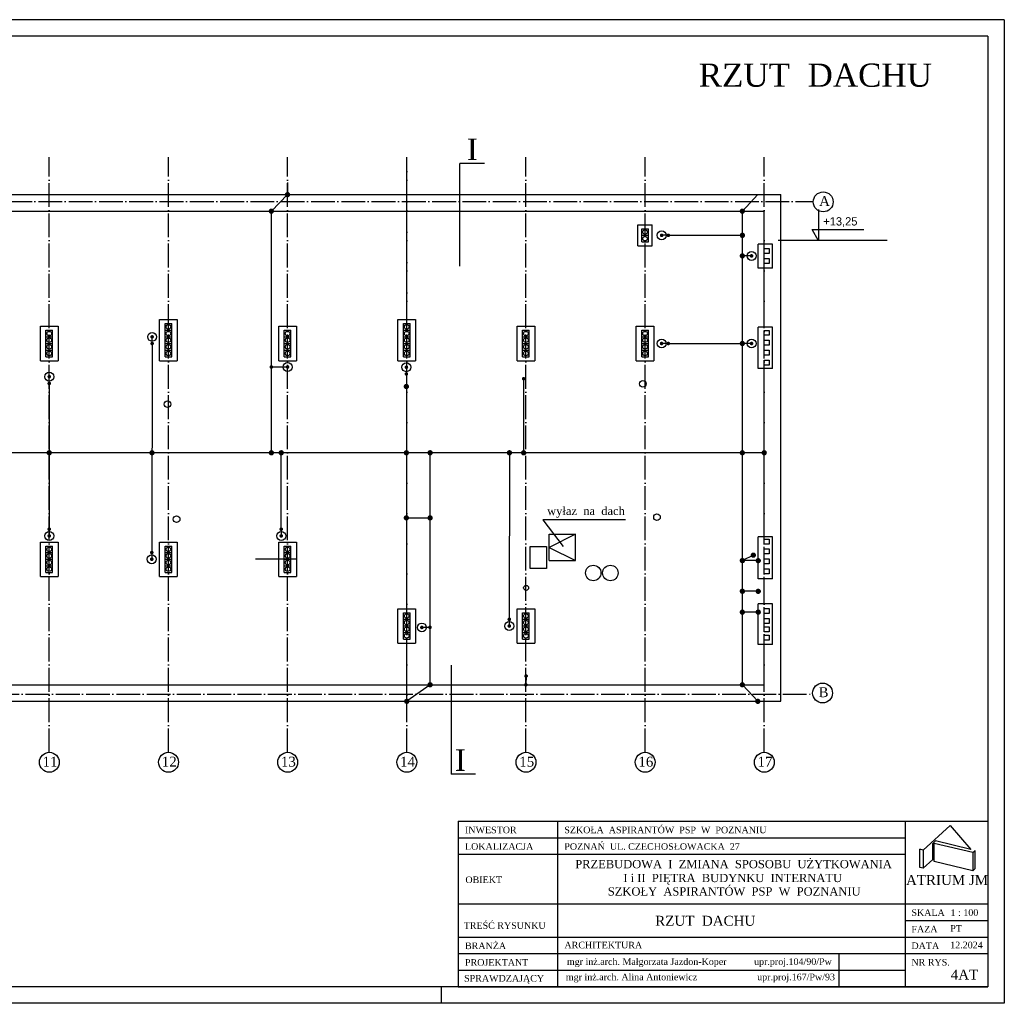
# Model space of a CAD drawing. Extents: x -4334 to 79223, y -1882 to 29514.
# Tile 12 of 60: x 34138 to 37113, y 15447 to 18417. Entities that reach past the tile are written whole.
import ezdxf

# ---------------------------------------------------------------- set-up
doc = ezdxf.new("R2010")
doc.units = 0
doc.header["$MEASUREMENT"] = 0
doc.linetypes.add('ACAD_ISO04W100', pattern=[30.5, 24, -3, 0.5, -3])
for name, color, linetype in [('CIENKIE', 251, 'CONTINUOUS'), ('NAPIS', 251, 'CONTINUOUS'), ('OSIE', 251, 'ACAD_ISO04W100'), ('SCIANY', 251, 'CONTINUOUS'), ('urzadzenia', 251, 'CONTINUOUS'), ('URZĄDZENIA', 251, 'CONTINUOUS')]:
    doc.layers.add(name, color=color, linetype=linetype)
doc.styles.add('NEWROMAN', font='TIMES.TTF')

# ---------------------------------------------------------------- blocks, each defined once
blk = doc.blocks.new('A$C248E5184')
at = {"layer": 'CIENKIE', "ltscale": 3}
for p, q in [((7665.1, 2970), (0, 2970)), ((7665.1, 2970), (7665.1, 0)), ((7615.1, 2920), (400, 2920)), ((7615.1, 2920), (7615.1, 50)), ((1129.7, 2441.8), (6989.7, 2441.8)), ((6989.7, 911.8), (6989.7, 2441.8)), ((6989.7, 911.8), (6989.7, 2411.8)), ((1179.7, 2391.8), (6939.7, 2391.8)), ((6939.7, 2291.8), (6939.7, 2391.8)), ((7103.7, 2397.1), (7103.7, 2302.6)), ((6557.7, 2350.9), (6601.7, 2350.9)), ((6557.7, 2286.9), (6557.7, 2350.9)), ((6601.7, 2286.9), (6601.7, 2350.9)), ((6569.7, 2338.9), (6589.7, 2338.9)), ((6569.7, 2298.9), (6569.7, 2338.9)), ((6589.7, 2298.9), (6589.7, 2338.9)), ((7085.1, 2336.4), (7240.4, 2336.4)), ((7103.7, 2302.6), (7085.1, 2336.4)), ((6569.7, 2318.9), (6589.7, 2318.9)), ((6569.7, 2298.9), (6589.7, 2298.9)), ((6921.7, 2219.8), (6921.7, 2291.8)), ((6964.7, 2291.8), (6921.7, 2291.8)), ((6964.7, 2219.8), (6964.7, 2291.8)), ((6982.1, 2304.3), (7311.4, 2304.3)), ((6557.7, 2286.9), (6601.7, 2286.9)), ((6939.7, 2263.9), (6939.7, 2278.9)), ((6939.7, 2278.9), (6954.7, 2278.9)), ((6954.7, 2263.9), (6939.7, 2263.9)), ((6954.7, 2278.9), (6954.7, 2263.9)), ((6939.7, 2233.9), (6939.7, 2248.9)), ((6939.7, 2248.9), (6954.7, 2248.9)), ((6954.7, 2233.9), (6939.7, 2233.9)), ((6954.7, 2248.9), (6954.7, 2233.9)), ((6964.7, 2219.8), (6921.7, 2219.8)), ((6939.7, 2041.8), (6939.7, 2219.8)), ((5113.1, 2064.3), (5166.4, 2064.3)), ((5113.1, 1940.3), (5113.1, 2064.3)), ((5166.4, 2064.3), (5166.4, 1940.3)), ((5833.1, 2064.3), (5886.4, 2064.3)), ((5833.1, 1940.3), (5833.1, 2064.3)), ((5886.4, 2064.3), (5886.4, 1940.3)), ((4753.1, 2044.3), (4806.4, 2044.3)), ((4753.1, 1940.3), (4753.1, 2044.3)), ((4769.7, 2032.3), (4789.7, 2032.3)), ((4769.7, 1952.3), (4769.7, 2032.3)), ((4789.7, 1952.3), (4789.7, 2032.3)), ((4806.4, 2044.3), (4806.4, 1940.3)), ((5129.7, 2052.3), (5149.7, 2052.3)), ((5129.7, 1952.3), (5129.7, 2052.3)), ((5129.7, 2032.3), (5149.7, 2032.3)), ((5149.7, 1952.3), (5149.7, 2052.3)), ((5473.1, 2044.3), (5526.4, 2044.3)), ((5473.1, 1940.3), (5473.1, 2044.3)), ((5489.7, 2032.3), (5509.7, 2032.3)), ((5489.7, 1952.3), (5489.7, 2032.3)), ((5509.7, 1952.3), (5509.7, 2032.3)), ((5526.4, 2044.3), (5526.4, 1940.3)), ((5849.7, 2052.3), (5869.7, 2052.3)), ((5849.7, 1952.3), (5849.7, 2052.3)), ((5849.7, 2032.3), (5869.7, 2032.3)), ((5869.7, 1952.3), (5869.7, 2052.3)), ((6193.1, 2044.3), (6246.4, 2044.3)), ((6193.1, 1940.3), (6193.1, 2044.3)), ((6209.7, 2032.3), (6229.7, 2032.3)), ((6209.7, 1952.3), (6209.7, 2032.3)), ((6229.7, 1952.3), (6229.7, 2032.3)), ((6246.4, 2044.3), (6246.4, 1940.3)), ((6553.1, 2044.3), (6606.4, 2044.3)), ((6553.1, 1940.3), (6553.1, 2044.3)), ((6569.7, 2032.3), (6589.7, 2032.3)), ((6569.7, 1952.3), (6569.7, 2032.3)), ((6589.7, 1952.3), (6589.7, 2032.3)), ((6606.4, 2044.3), (6606.4, 1940.3)), ((6921.7, 1916.3), (6921.7, 2041.8)), ((6964.7, 2041.8), (6921.7, 2041.8)), ((6939.7, 2017), (6939.7, 2032)), ((6939.7, 2032), (6954.7, 2032)), ((6954.7, 2032), (6954.7, 2017)), ((6964.7, 1916.3), (6964.7, 2041.8)), ((4769.7, 2012.3), (4789.7, 2012.3)), ((5129.7, 2012.3), (5149.7, 2012.3)), ((5489.7, 2012.3), (5509.7, 2012.3)), ((5849.7, 2012.3), (5869.7, 2012.3)), ((6209.7, 2012.3), (6229.7, 2012.3)), ((6569.7, 2012.3), (6589.7, 2012.3)), ((6954.7, 2017), (6939.7, 2017)), ((6939.7, 1987), (6939.7, 2002)), ((6939.7, 2002), (6954.7, 2002)), ((6954.7, 2002), (6954.7, 1987)), ((4769.7, 1992.3), (4789.7, 1992.3)), ((4769.7, 1972.3), (4789.7, 1972.3)), ((5129.7, 1992.3), (5149.7, 1992.3)), ((5129.7, 1972.3), (5149.7, 1972.3)), ((5489.7, 1992.3), (5509.7, 1992.3)), ((5489.7, 1972.3), (5509.7, 1972.3)), ((5849.7, 1992.3), (5869.7, 1992.3)), ((5849.7, 1972.3), (5869.7, 1972.3)), ((6209.7, 1992.3), (6229.7, 1992.3)), ((6209.7, 1972.3), (6229.7, 1972.3)), ((6569.7, 1992.3), (6589.7, 1992.3)), ((6569.7, 1972.3), (6589.7, 1972.3)), ((6954.7, 1987), (6939.7, 1987)), ((6939.7, 1957), (6939.7, 1972)), ((6939.7, 1972), (6954.7, 1972)), ((6954.7, 1972), (6954.7, 1957)), ((4753.1, 1940.3), (4806.4, 1940.3)), ((4769.7, 1952.3), (4789.7, 1952.3)), ((5113.1, 1940.3), (5166.4, 1940.3)), ((5129.7, 1952.3), (5149.7, 1952.3)), ((5473.1, 1940.3), (5526.4, 1940.3)), ((5489.7, 1952.3), (5509.7, 1952.3)), ((5833.1, 1940.3), (5886.4, 1940.3)), ((5849.7, 1952.3), (5869.7, 1952.3)), ((6193.1, 1940.3), (6246.4, 1940.3)), ((6209.7, 1952.3), (6229.7, 1952.3)), ((6553.1, 1940.3), (6606.4, 1940.3)), ((6569.7, 1952.3), (6589.7, 1952.3)), ((6954.7, 1957), (6939.7, 1957)), ((6939.7, 1927), (6939.7, 1942)), ((6939.7, 1942), (6954.7, 1942)), ((6954.7, 1942), (6954.7, 1927)), ((6964.7, 1916.3), (6921.7, 1916.3)), ((6954.7, 1927), (6939.7, 1927)), ((6939.7, 1408.4), (6939.7, 1916.3)), ((4779.7, 1871.8), (4779.7, 1892.1)), ((6270.6, 1459.6), (6332.4, 1379.5)), ((6521.1, 1459.6), (6270.6, 1459.6)), ((4779.7, 1431.5), (4779.7, 1411.2)), ((6369.7, 1416.8), (6289.7, 1376.8)), ((6289.7, 1336.8), (6289.7, 1416.8)), ((6289.7, 1416.8), (6369.7, 1416.8)), ((6369.7, 1336.8), (6369.7, 1416.8)), ((6921.7, 1281.4), (6921.7, 1408.4)), ((6964.7, 1408.4), (6921.7, 1408.4)), ((6939.7, 1401.8), (6954.7, 1401.8)), ((6939.7, 1386.8), (6939.7, 1401.8)), ((6954.7, 1401.8), (6954.7, 1386.8)), ((6964.7, 1281.4), (6964.7, 1408.4)), ((4753.1, 1392.8), (4806.4, 1392.8)), ((4753.1, 1288.8), (4753.1, 1392.8)), ((4769.7, 1380.8), (4789.7, 1380.8)), ((4769.7, 1300.8), (4769.7, 1380.8)), ((4789.7, 1300.8), (4789.7, 1380.8)), ((4806.4, 1392.8), (4806.4, 1288.8)), ((5113.1, 1392.8), (5166.4, 1392.8)), ((5113.1, 1288.8), (5113.1, 1392.8)), ((5129.7, 1380.8), (5149.7, 1380.8)), ((5129.7, 1300.8), (5129.7, 1380.8)), ((5149.7, 1300.8), (5149.7, 1380.8)), ((5166.4, 1392.8), (5166.4, 1288.8)), ((5473.1, 1392.8), (5526.4, 1392.8)), ((5473.1, 1288.8), (5473.1, 1392.8)), ((5489.7, 1380.8), (5509.7, 1380.8)), ((5489.7, 1300.8), (5489.7, 1380.8)), ((5509.7, 1300.8), (5509.7, 1380.8)), ((5526.4, 1392.8), (5526.4, 1288.8)), ((6232.2, 1379.4), (6282.1, 1379.4)), ((6232.2, 1312.9), (6232.2, 1379.4)), ((6282.1, 1379.4), (6282.1, 1312.9)), ((6289.7, 1376.8), (6369.7, 1336.8)), ((6954.7, 1386.8), (6939.7, 1386.8)), ((6939.7, 1371.8), (6954.7, 1371.8)), ((6939.7, 1356.8), (6939.7, 1371.8)), ((6954.7, 1371.8), (6954.7, 1356.8)), ((4769.7, 1360.8), (4789.7, 1360.8)), ((4769.7, 1340.8), (4789.7, 1340.8)), ((5129.7, 1360.8), (5149.7, 1360.8)), ((5129.7, 1340.8), (5149.7, 1340.8)), ((5526.4, 1340.8), (5403.1, 1340.8)), ((5489.7, 1360.8), (5509.7, 1360.8)), ((5489.7, 1340.8), (5509.7, 1340.8)), ((6954.7, 1356.8), (6939.7, 1356.8)), ((6939.7, 1341.8), (6954.7, 1341.8)), ((6939.7, 1326.8), (6939.7, 1341.8)), ((6954.7, 1341.8), (6954.7, 1326.8)), ((4769.7, 1320.8), (4789.7, 1320.8)), ((5129.7, 1320.8), (5149.7, 1320.8)), ((5489.7, 1320.8), (5509.7, 1320.8)), ((6282.1, 1312.9), (6232.2, 1312.9)), ((6289.7, 1336.8), (6369.7, 1336.8)), ((6954.7, 1326.8), (6939.7, 1326.8)), ((6939.7, 1311.8), (6954.7, 1311.8)), ((6939.7, 1296.8), (6939.7, 1311.8)), ((6954.7, 1311.8), (6954.7, 1296.8)), ((4753.1, 1288.8), (4806.4, 1288.8)), ((4769.7, 1300.8), (4789.7, 1300.8)), ((5113.1, 1288.8), (5166.4, 1288.8)), ((5129.7, 1300.8), (5149.7, 1300.8)), ((5473.1, 1288.8), (5526.4, 1288.8)), ((5489.7, 1300.8), (5509.7, 1300.8)), ((6964.7, 1281.4), (6921.7, 1281.4)), ((6954.7, 1296.8), (6939.7, 1296.8)), ((6939.7, 1266.8), (6939.7, 1281.8)), ((6939.7, 1205.9), (6939.7, 1281.4)), ((6939.7, 1236.8), (6939.7, 1251.8)), ((5833.1, 1191.5), (5886.4, 1191.5)), ((5833.1, 1087.5), (5833.1, 1191.5)), ((5886.4, 1191.5), (5886.4, 1087.5)), ((6193.1, 1191.5), (6246.4, 1191.5)), ((6193.1, 1087.5), (6193.1, 1191.5)), ((6246.4, 1191.5), (6246.4, 1087.5)), ((6921.7, 1083.9), (6921.7, 1205.9)), ((6964.7, 1205.9), (6921.7, 1205.9)), ((6939.7, 1191.8), (6954.7, 1191.8)), ((6939.7, 1176.8), (6939.7, 1191.8)), ((6954.7, 1191.8), (6954.7, 1176.8)), ((6964.7, 1083.9), (6964.7, 1205.9)), ((5849.7, 1179.5), (5869.7, 1179.5)), ((5849.7, 1099.5), (5849.7, 1179.5)), ((5869.7, 1099.5), (5869.7, 1179.5)), ((6209.7, 1179.5), (6229.7, 1179.5)), ((6209.7, 1099.5), (6209.7, 1179.5)), ((6229.7, 1099.5), (6229.7, 1179.5)), ((6954.7, 1176.8), (6939.7, 1176.8)), ((6939.7, 1161.8), (6954.7, 1161.8)), ((6939.7, 1146.8), (6939.7, 1161.8)), ((6954.7, 1161.8), (6954.7, 1146.8)), ((5849.7, 1159.5), (5869.7, 1159.5)), ((5849.7, 1139.5), (5869.7, 1139.5)), ((6209.7, 1159.5), (6229.7, 1159.5)), ((6209.7, 1139.5), (6229.7, 1139.5)), ((6954.7, 1146.8), (6939.7, 1146.8)), ((6939.7, 1136.8), (6954.7, 1136.8)), ((6939.7, 1121.8), (6939.7, 1136.8)), ((6954.7, 1136.8), (6954.7, 1121.8)), ((5849.7, 1119.5), (5869.7, 1119.5)), ((6209.7, 1119.5), (6229.7, 1119.5)), ((6954.7, 1121.8), (6939.7, 1121.8)), ((6939.7, 1111.8), (6954.7, 1111.8)), ((6939.7, 1096.8), (6939.7, 1111.8)), ((6954.7, 1111.8), (6954.7, 1096.8)), ((5833.1, 1087.5), (5886.4, 1087.5)), ((5849.7, 1099.5), (5869.7, 1099.5)), ((6193.1, 1087.5), (6246.4, 1087.5)), ((6209.7, 1099.5), (6229.7, 1099.5)), ((6964.7, 1083.9), (6921.7, 1083.9)), ((6954.7, 1096.8), (6939.7, 1096.8)), ((6939.7, 961.8), (6939.7, 1083.9)), ((1179.7, 961.8), (6939.7, 961.8)), ((1129.7, 911.8), (6989.7, 911.8)), ((7615.1, 573.8), (7615.1, 73.8)), ((7615.1, 550), (7615.1, 50)), ((7419.7, 462.8), (7419.7, 407.8)), ((7569.7, 455), (7569.7, 400)), ((7569.7, 400), (7577.1, 406.7)), ((7615.1, 50), (400, 50)), ((5965.1, 0), (5965.1, 50)), ((7615.1, 50), (6015.1, 50)), ((6015.1, 50), (7615.1, 50)), ((7665.1, 0), (0, 0))]:
    blk.add_line(p, q, dxfattribs=at)
at = {"layer": 'CIENKIE'}
for p, q in [((6015.1, 550), (6015.1, 50)), ((6015.1, 550), (7615.1, 550)), ((6315.1, 550), (6315.1, 50)), ((7365.1, 550), (7365.1, 50)), ((7419.7, 462.8), (7501.4, 536.4)), ((7501.4, 536.4), (7563.9, 464.8)), ((6015.1, 500), (7365.1, 500)), ((7449.4, 482.8), (7457.7, 490.3)), ((7449.4, 434.6), (7449.4, 482.8)), ((7453, 428), (7453, 483)), ((7569.7, 455), (7453, 483)), ((7563.9, 464.8), (7457.7, 490.3)), ((6015.1, 450), (7365.1, 450)), ((7419.7, 462.8), (7410, 465.1)), ((7410, 410.1), (7410, 465.1)), ((7569.7, 455), (7577.1, 461.7)), ((7577.1, 406.7), (7577.1, 461.7)), ((7419.7, 407.8), (7449.4, 434.6)), ((7569.7, 400), (7453, 428)), ((7419.7, 407.8), (7410, 410.1)), ((6015.1, 300), (7615.1, 300)), ((7365.1, 250), (7615.1, 250)), ((6015.1, 200), (7615.1, 200)), ((7365.1, 200), (7615.1, 200)), ((6015.1, 150), (7615.1, 150)), ((7165.1, 150), (7165.1, 50)), ((6015.1, 100), (7365.1, 100))]:
    blk.add_line(p, q, dxfattribs=at)
at = {"layer": 'CIENKIE', "ltscale": 3}
blk.add_lwpolyline([(5499.7, 2478.7), (5499.7, 2441.8)], dxfattribs=at)
at = {"layer": 'CIENKIE', "ltscale": 3, "const_width": 8}
for points in [[(6877.7, 1662.3, 1), (6869.7, 1662.3, 1)], [(6943.7, 1662.3, 1), (6935.7, 1662.3, 1)], [(5855.7, 911.8, 1), (5863.7, 911.8, 1)]]:
    blk.add_lwpolyline(points, format="xyb", close=True, dxfattribs=at)
at = {"layer": 'CIENKIE', "ltscale": 3}
for centre, radius in [((7118, 2419.9), 30), ((6579.7, 2328.9), 7), ((6579.7, 2308.9), 7), ((4779.7, 2022.3), 7), ((5139.7, 2042.3), 7), ((5139.7, 2022.3), 7), ((5499.7, 2022.3), 7), ((5859.7, 2042.3), 7), ((5859.7, 2022.3), 7), ((6219.7, 2022.3), 7), ((6579.7, 2022.3), 7), ((4779.7, 2002.3), 7), ((5139.7, 2002.3), 7), ((5499.7, 2002.3), 7), ((5859.7, 2002.3), 7), ((6219.7, 2002.3), 7), ((6579.7, 2002.3), 7), ((4779.7, 1982.3), 7), ((4779.7, 1962.3), 7), ((5139.7, 1982.3), 7), ((5139.7, 1962.3), 7), ((5499.7, 1982.3), 7), ((5499.7, 1962.3), 7), ((5859.7, 1982.3), 7), ((5859.7, 1962.3), 7), ((6219.7, 1982.3), 7), ((6219.7, 1962.3), 7), ((6579.7, 1982.3), 7), ((6579.7, 1962.3), 7), ((4779.7, 1370.8), 7), ((5139.7, 1370.8), 7), ((5499.7, 1370.8), 7), ((4779.7, 1350.8), 7), ((5139.7, 1350.8), 7), ((5499.7, 1350.8), 7), ((4779.7, 1330.8), 7), ((4779.7, 1310.8), 7), ((5139.7, 1330.8), 7), ((5139.7, 1310.8), 7), ((5499.7, 1330.8), 7), ((5499.7, 1310.8), 7), ((6423.3, 1299.4), 23.3), ((6475, 1299.4), 23.3), ((5859.7, 1169.5), 7), ((6219.7, 1169.5), 7), ((5859.7, 1149.5), 7), ((5859.7, 1129.5), 7), ((6219.7, 1149.5), 7), ((6219.7, 1129.5), 7), ((5859.7, 1109.5), 7), ((6219.7, 1109.5), 7), ((7116.1, 936.9), 30), ((4780.1, 727.8), 30), ((5140.1, 727.8), 30), ((5500.1, 727.8), 30), ((5860.1, 727.8), 30), ((6220.1, 727.8), 30), ((6580.1, 727.8), 30), ((6940.1, 727.8), 30)]:
    blk.add_circle(centre, radius, dxfattribs=at)
at = {"layer": 'OSIE', "ltscale": 3}
for p, q in [((4779.7, 757.8), (4779.7, 2554.8)), ((5139.7, 757.8), (5139.7, 2554.8)), ((5499.7, 757.8), (5499.7, 2554.8)), ((5859.7, 757.8), (5859.7, 2554.8)), ((5859.7, 2064.3), (5859.7, 2554.8)), ((6219.7, 757.8), (6219.7, 2554.8)), ((6579.7, 757.8), (6579.7, 2554.8)), ((6939.7, 757.8), (6939.7, 2554.8)), ((1178.7, 2420.8), (7088, 2420.8)), ((1139.7, 933.8), (7086.3, 933.8))]:
    blk.add_line(p, q, dxfattribs=at)
at = {"layer": 'SCIANY', "ltscale": 3}
for p, q in [((6095, 2535.7), (6020.6, 2535.7)), ((6020.6, 2225.3), (6020.6, 2535.7)), ((5994.1, 1020.6), (5994.1, 691.7)), ((6067.8, 691.7), (5994.1, 691.7))]:
    blk.add_line(p, q, dxfattribs=at)
at = {"layer": 'urzadzenia', "ltscale": 3}
for p, q in [((5859.7, 2064.3), (5859.7, 2554.8)), ((5499.7, 2441.8), (5450.8, 2391.8)), ((6920.3, 2441.8), (6873.7, 2391.8)), ((5450.8, 1662.3), (5450.8, 2391.8)), ((6873.7, 961.8), (6873.7, 2391.8)), ((6650.1, 2318.9), (6629.8, 2318.9)), ((6650.1, 2318.9), (6873.7, 2318.9)), ((6901.6, 2256.8), (6873.7, 2256.8)), ((5090.6, 1992.1), (5090.6, 2012.4)), ((5090.6, 1992.1), (5089.5, 1361.1)), ((6650.1, 1992.3), (6629.8, 1992.3)), ((6650.1, 1992.3), (6873.7, 1992.3)), ((6901.6, 1992.3), (6873.7, 1992.3)), ((5859.7, 1191.5), (5859.7, 1940.3)), ((5499.7, 1921.3), (5450.8, 1921.3)), ((5858.7, 1921.7), (5858.7, 1662.3)), ((6212.9, 1886.1), (6212.9, 1662.3)), ((4779.7, 1871.8), (4779.7, 1431.5)), ((6939.7, 1662.3), (1179.7, 1662.3)), ((5480.6, 1431.5), (5480.6, 1662.3)), ((5930.4, 961.8), (5930.4, 1662.3)), ((6170.2, 1662.3), (6169.5, 1159.4)), ((5857.5, 1465.8), (5930.4, 1465.8)), ((5480.6, 1431.5), (5480.6, 1411.2)), ((5089.5, 1361.1), (5089.5, 1340.8)), ((6907, 1353.1), (6873.7, 1336.6)), ((6921.7, 1336.6), (6873.7, 1336.6)), ((6921.7, 1244), (6873.7, 1244)), ((6921.7, 1181.1), (6873.7, 1181.1)), ((5925.8, 1134.8), (5905.5, 1134.8)), ((6169.5, 1159.4), (6169.5, 1139.2)), ((5859.7, 911.8), (5859.7, 1087.5)), ((6220.4, 988.3), (6219.7, 961.8)), ((5930.4, 961.8), (5859.7, 911.8)), ((6873.7, 961.8), (6920.3, 911.8))]:
    blk.add_line(p, q, dxfattribs=at)
for points, const_width in [([(5495.7, 2441.8, -1), (5503.7, 2441.8, -1)], 8), ([(5454.8, 2391.8, 1), (5446.8, 2391.8, 1)], 8), ([(6877.7, 2391.8, 1), (6869.7, 2391.8, 1)], 8), ([(6629.8, 2316.2, -1), (6629.8, 2321.6, -1)], 5.41), ([(6652.8, 2318.9, -1), (6647.4, 2318.9, -1)], 5.41), ([(6877.7, 2318.9, 1), (6869.7, 2318.9, 1)], 8), ([(6877.7, 2256.8, 1), (6869.7, 2256.8, 1)], 8), ([(6901.6, 2259.5, 1), (6901.6, 2254.1, 1)], 5.41), ([(5090.6, 2009.7, -1), (5090.6, 2015.1, -1)], 5.41), ([(5090.6, 1989.4, -1), (5090.6, 1994.8, -1)], 5.41), ([(6629.8, 1989.6, -1), (6629.8, 1995, -1)], 5.41), ([(6652.8, 1992.3, -1), (6647.4, 1992.3, -1)], 5.41), ([(6877.7, 1992.3, 1), (6869.7, 1992.3, 1)], 8), ([(6901.6, 1995, 1), (6901.6, 1989.6, 1)], 5.41), ([(5450.8, 1918.6, -1), (5450.8, 1924, -1)], 5.41), ([(5499.7, 1918.6, -1), (5499.7, 1924, -1)], 5.41), ([(5858.7, 1918, -1), (5858.7, 1923.4, -1)], 5.41), ([(5858.7, 1897.7, -1), (5858.7, 1903.1, -1)], 5.41), ([(4779.7, 1889.4, -1), (4779.7, 1894.8, -1)], 5.41), ([(4779.7, 1869.1, -1), (4779.7, 1874.5, -1)], 5.41), ([(6213.1, 1883.1, -1), (6213.1, 1888.5, -1)], 5.41), ([(5862.7, 1862.4, 1), (5854.7, 1862.4, 1)], 8), ([(4783.7, 1662.3, 1), (4775.7, 1662.3, 1)], 8), ([(5094.2, 1662.3, 1), (5086.2, 1662.3, 1)], 8), ([(5454.8, 1662.3, 1), (5446.8, 1662.3, 1)], 8), ([(5484.6, 1662.3, 1), (5476.6, 1662.3, 1)], 8), ([(5862.7, 1662.3, 1), (5854.7, 1662.3, 1)], 8), ([(5934.4, 1662.3, 1), (5926.4, 1662.3, 1)], 8), ([(6174.1, 1662.3, 1), (6166.1, 1662.3, 1)], 8), ([(6216.9, 1662.3, 1), (6208.9, 1662.3, 1)], 8), ([(5862.7, 1465.8, 1), (5854.7, 1465.8, 1)], 8), ([(5934.4, 1465.8, 1), (5926.4, 1465.8, 1)], 8), ([(4779.7, 1434.2, 1), (4779.7, 1428.8, 1)], 5.41), ([(5480.6, 1434.2, 1), (5480.6, 1428.8, 1)], 5.41), ([(4779.7, 1413.9, 1), (4779.7, 1408.5, 1)], 5.41), ([(5480.6, 1413.9, 1), (5480.6, 1408.5, 1)], 5.41), ([(5089.5, 1363.8, 1), (5089.5, 1358.4, 1)], 5.41), ([(5089.5, 1343.5, 1), (5089.5, 1338.1, 1)], 5.41), ([(6877.7, 1336.6, 1), (6869.7, 1336.6, 1)], 8), ([(6911, 1353.1, 1), (6903, 1353.1, 1)], 8), ([(6925.7, 1336.6, 1), (6917.7, 1336.6, 1)], 8), ([(6877.7, 1244, 1), (6869.7, 1244, 1)], 8), ([(6925.7, 1244, 1), (6917.7, 1244, 1)], 8), ([(6169.5, 1162.1, 1), (6169.5, 1156.7, 1)], 5.41), ([(6877.7, 1181.1, 1), (6869.7, 1181.1, 1)], 8), ([(6925.7, 1181.1, 1), (6917.7, 1181.1, 1)], 8), ([(5905.5, 1137.6, 1), (5905.5, 1132.1, 1)], 5.41), ([(5932.9, 1135.3, 1), (5927.5, 1135.3, 1)], 5.41), ([(6169.5, 1141.9, 1), (6169.5, 1136.4, 1)], 5.41), ([(6220.4, 991, 1), (6220.4, 985.5, 1)], 5.41), ([(5934.4, 961.8, 1), (5926.4, 961.8, 1)], 8), ([(6219.7, 964.5, 1), (6219.7, 959.1, 1)], 5.41), ([(6877.7, 961.8, 1), (6869.7, 961.8, 1)], 8), ([(6916.3, 911.8, 1), (6924.3, 911.8, 1)], 8)]:
    blk.add_lwpolyline(points, format="xyb", close=True, dxfattribs=dict(at, const_width=const_width))
for centre, radius in [((6629.8, 2318.9), 13.5), ((6901.6, 2256.8), 13.5), ((5090.6, 2012.4), 13.5), ((6629.8, 1992.3), 13.5), ((6901.6, 1992.3), 13.5), ((5499.7, 1921.3), 13.5), ((5858.7, 1920.7), 13.5), ((4779.7, 1892.1), 13.5), ((6573.3, 1870.6), 10), ((5137.2, 1808.8), 10), ((5164.6, 1461.9), 10), ((6615.8, 1467.7), 10), ((4779.7, 1411.2), 13.5), ((5480.6, 1411.2), 13.5), ((5089.5, 1340.8), 13.5), ((6220.4, 1254.4), 7.5), ((5905.5, 1134.8), 13.5), ((6169.5, 1139.2), 13.5)]:
    blk.add_circle(centre, radius, dxfattribs=at)
at = {"layer": 'CIENKIE', "style": 'NEWROMAN'}
for s, height, p in [('SZKOŁA  ASPIRANTÓW  PSP  W  POZNANIU', 20, (6335.8, 513.5)), ('INWESTOR', 20, (6035.8, 513.5)), ('LOKALIZACJA', 20, (6035.8, 463.5)), ('POZNAŃ  UL. CZECHOSŁOWACKA  27', 20, (6335.8, 463.5)), ('PRZEBUDOWA  I  ZMIANA  SPOSOBU  UŻYTKOWANIA', 25, (6368.9, 407.8)), ('I i II  PIĘTRA  BUDYNKU  INTERNATU', 25, (6514.2, 365.9)), ('ATRIUM JM', 30, (7368.2, 357.2)), ('OBIEKT', 20, (6037, 363)), ('SZKOŁY  ASPIRANTÓW  PSP  W  POZNANIU', 25, (6467.2, 325.3)), ('SKALA', 20, (7384.5, 263.9)), ('1 : 100', 20, (7502.6, 263.9)), ('TREŚĆ RYSUNKU', 20, (6031.9, 224.7)), ('RZUT  DACHU', 30, (6610.6, 234.2)), ('FAZA', 20, (7384.5, 213.9)), ('PT', 20, (7501.7, 216)), ('BRANŻA', 20, (6035.8, 163.5)), ('ARCHITEKTURA', 20, (6336.2, 165.9)), ('DATA', 20, (7384.5, 163.9)), ('12.2024', 20, (7501.7, 166)), ('PROJEKTANT', 20, (6035.8, 113.5)), (' mgr inż.arch. Małgorzata Jazdon-Koper           upr.proj.104/90/Pw', 20, (6336.2, 115.9)), ('NR RYS.', 20, (7384.5, 113.9)), ('SPRAWDZAJĄCY', 20, (6033.1, 65.4)), (' mgr inż.arch. Alina Antoniewicz                        upr.proj.167/Pw/93', 20, (6333, 69.5)), ('4AT', 30, (7503.4, 71.6))]:
    blk.add_text(s, height=height, dxfattribs=at).set_placement(p)
at = {"layer": 'NAPIS', "ltscale": 3, "style": 'NEWROMAN'}
for s, height, p in [('RZUT  DACHU', 70, (6741.8, 2767.6)), ('I', 65, (6041.6, 2546)), ('A', 30, (7105.6, 2407.5)), ('wyłaz  na  dach', 25, (6283.9, 1474.3)), ('B', 30, (7103.7, 924.4)), ('11', 30, (4759.5, 714.6)), ('12', 30, (5119.5, 714.6)), ('13', 30, (5479.5, 714.6)), ('14', 30, (5839.5, 714.6)), ('I', 65, (6005.4, 701.9)), ('15', 30, (6199.5, 714.6)), ('16', 30, (6559.5, 714.6)), ('17', 30, (6919.5, 714.6))]:
    blk.add_text(s, height=height, dxfattribs=at).set_placement(p)
at = {"layer": 'NAPIS', "ltscale": 3}
blk.add_text('+13,25', height=25, dxfattribs=at).set_placement((7118.2, 2348.6))

msp = doc.modelspace()

# ---------------------------------------------------------------- block references
at = {"layer": 'URZĄDZENIA', "ltscale": 3}
msp.add_blockref('A$C248E5184', (29447.55, 15446.73), dxfattribs=at)

doc.saveas('drawing.dxf')
